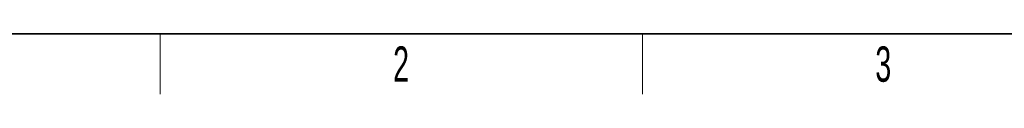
# Model space of a CAD drawing. Header units: millimetres. Extents: x 5 to 418, y 2 to 292.
# Tile 2 of 51: x 60 to 157, y 6 to 12. Entities that reach past the tile are written whole.
import ezdxf

# ---------------------------------------------------------------- set-up
doc = ezdxf.new("R2010")
doc.units = ezdxf.units.MM
doc.layers.add('SLD-0', color=7, linetype='Continuous')
doc.styles.add('SLDTEXTSTYLE0', font='TXT', dxfattribs={"width": 0.605})

msp = doc.modelspace()

# ---------------------------------------------------------------- linework, layer by layer
at = {"layer": 'SLD-0', "lineweight": 35}
msp.add_line((26, 12), (408, 12), dxfattribs=at)
at = {"layer": 'SLD-0', "lineweight": 18}
for p, q in [((73.75, 6), (73.75, 12)), ((121.5, 6), (121.5, 12))]:
    msp.add_line(p, q, dxfattribs=at)

# ---------------------------------------------------------------- texts
at = {"layer": 'SLD-0', "char_height": 3.5, "attachment_point": 2, "style": 'SLDTEXTSTYLE0'}
for s, insert in [('2', (97.6027, 10.743)), ('3', (145.3527, 10.743))]:
    msp.add_mtext(s, dxfattribs=dict(at, insert=insert))

doc.saveas('drawing.dxf')
